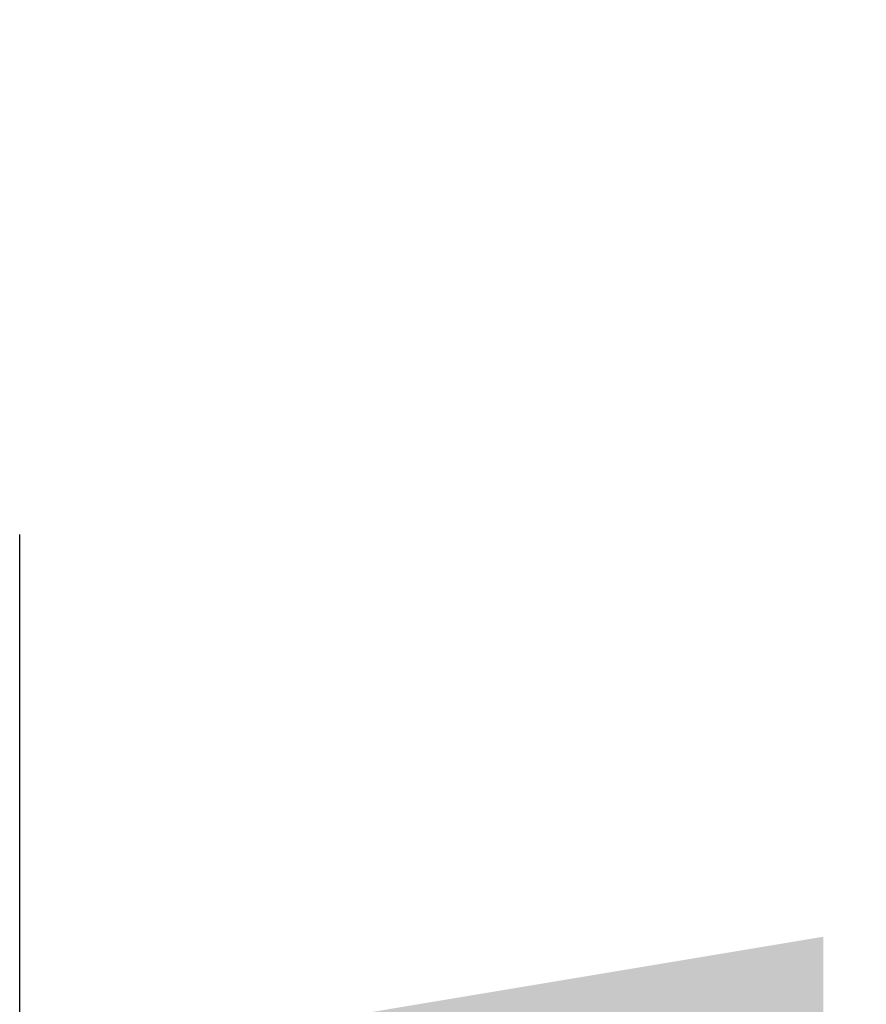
# Model space of a CAD drawing. Header units: millimetres. Extents: x 0 to 420, y 0 to 297.
# Tile 61 of 84: x 281.14 to 284.3, y 180.52 to 184.19. Entities that reach past the tile are written whole.
import ezdxf

# ---------------------------------------------------------------- set-up
doc = ezdxf.new("R2010")
doc.units = ezdxf.units.MM
doc.layers.add('QUOTE', color=174, linetype='Continuous')
doc.styles.add('SLDTEXTSTYLE3', font='TXT', dxfattribs={"width": 0.75})
doc.dimstyles.new('SLDDIMSTYLE0', dxfattribs={"dimtxt": 3, "dimasz": 3, "dimexe": 0, "dimexo": 0.0625, "dimgap": 0.75, "dimtad": 1, "dimdec": 0, "dimlfac": 12.940767, "dimrnd": 1e-09, "dimzin": 12, "dimdsep": 46, "dimtxsty": 'SLDTEXTSTYLE3', "dimsah": 1, "dimcen": 0.09, "dimadec": 0, "dimazin": 3, "dimtfac": 1, "dimtdec": 3, "dimtofl": 0, "dimtmove": 0, "dimatfit": 3, "dimfxl": 0, "dimfrac": 2, "dimtolj": 1, "dimtzin": 12, "dimarcsym": 0})

# ---------------------------------------------------------------- blocks, each defined once
blk = doc.blocks.new('_D')
at = {"layer": 'QUOTE'}
for p, q in [((281.1407, 171.5062), (281.1407, 182.2673)), ((330.1331, 171.5062), (330.1331, 182.2673)), ((281.1407, 180.2673), (330.1331, 180.2673))]:
    blk.add_line(p, q, dxfattribs=at)
for points in [[(281.1407, 180.2673), (284.1407, 179.7673), (284.1407, 180.7673)], [(330.1331, 180.2673), (327.1331, 180.7673), (327.1331, 179.7673)]]:
    blk.add_solid(points, dxfattribs=at)
at = {"layer": 'QUOTE', "insert": (302.3119, 184.1345), "char_height": 3, "attachment_point": 1, "style": 'SLDTEXTSTYLE3'}
blk.add_mtext('634', dxfattribs=at)

msp = doc.modelspace()

# ---------------------------------------------------------------- dimensions: what is measured, and where the dimension line sits
at = {"layer": 'QUOTE'}
dim = msp.add_linear_dim(base=(330.13311, 180.26727), p1=(281.14065, 169.50619), p2=(330.13311, 169.50619), dimstyle='SLDDIMSTYLE0', dxfattribs=at)
dim.commit()
dim.dimension.update_dxf_attribs({"geometry": '_D', "text_midpoint": (305.63688, 180.26727), "dimtype": 160})

doc.saveas('drawing.dxf')
